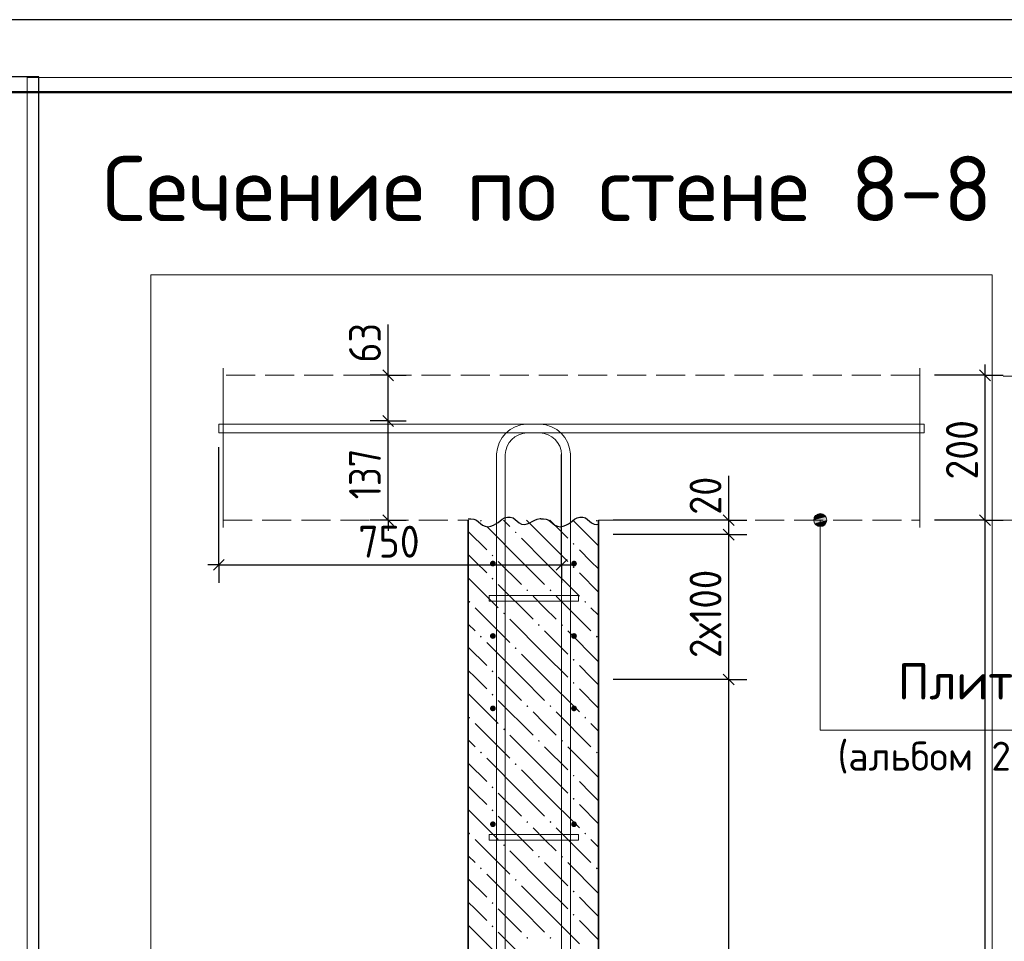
# Model space of a CAD drawing. Header units: millimetres. Extents: x 0 to 21005, y -5 to 14850.
# Tile 17 of 19: x 12385 to 15783, y 11668 to 14850. Entities that reach past the tile are written whole.
import ezdxf

# ---------------------------------------------------------------- set-up
doc = ezdxf.new("R2010")
doc.units = ezdxf.units.MM
doc.linetypes.add('______2', pattern=[135, 100, -35])
for name, color, linetype, lineweight in [('Standard', 7, 'Continuous', 25), ('Заголовок чертежа', 7, 'Continuous', 25), ('Позиционная метка диаметр_ шаг', 7, 'Continuous', 13), ('Позиционная метка линия выноска', 7, 'Continuous', 13), ('Примечания', 7, 'Continuous', 13), ('Стена фоновая арматура У1', 7, 'Continuous', 25), ('Стена фоновая арматура Х1', 7, 'Continuous', 25), ('Стена фоновая затяжка С-обр.', 7, 'Continuous', 25)]:
    doc.layers.add(name, color=color, linetype=linetype, lineweight=lineweight)
doc.layers.add('ЖБ Перекрытие верхний уровень', color=7, linetype='Continuous', lineweight=25, true_color=0xe0e0ff)
doc.layers.add('ЖБ Стена верхний уровень', color=7, linetype='Continuous', lineweight=25, true_color=0x006e00)
doc.layers.add('Размерная выноска', color=7, linetype='Continuous')
doc.styles.add('ISOCPEUR', font='txt')

msp = doc.modelspace()

# ---------------------------------------------------------------- hatches: boundary and pattern name
at = {"layer": 'ЖБ Стена верхний уровень', "linetype": 'Continuous', "lineweight": 18, "transparency": 33554687}
for points in [[(13973.4, 13119.9), (13975.6, 13122.2), (13977.6, 13122.2), (13979.9, 13119.9), (13976.6, 13116.7)], [(14373.4, 13119.9), (14375.6, 13122.2), (14377.6, 13122.2), (14379.9, 13119.9), (14376.6, 13116.7)], [(14093.4, 13079.9), (14096.6, 13083.2), (14099.9, 13079.9), (14096.6, 13076.7)], [(14293.4, 13039.9), (14296.6, 13043.2), (14299.9, 13039.9), (14296.6, 13036.7)], [(14013.4, 12999.9), (14016.6, 13003.2), (14019.9, 12999.9), (14016.6, 12996.7)], [(14293.4, 12959.9), (14296.6, 12963.2), (14299.9, 12959.9), (14296.6, 12956.7)], [(14013.4, 12919.9), (14016.6, 12923.2), (14019.9, 12919.9), (14016.6, 12916.7)], [(14133.4, 12879.9), (14136.6, 12883.2), (14139.8, 12879.9), (14136.6, 12876.7)], [(14213.4, 12879.9), (14216.6, 12883.2), (14219.9, 12879.9), (14216.6, 12876.7)], [(13933.4, 12839.9), (13936.6, 12843.2), (13939.8, 12839.9), (13936.6, 12836.7)], [(14333.4, 12839.9), (14336.6, 12843.2), (14339.8, 12839.9), (14336.6, 12836.7)], [(14053.4, 12799.9), (14056.6, 12803.2), (14059.9, 12799.9), (14056.6, 12796.7)], [(14173.4, 12759.9), (14176.6, 12763.2), (14179.9, 12759.9), (14176.6, 12756.7)], [(14253.4, 12759.9), (14256.6, 12763.2), (14259.9, 12759.9), (14256.6, 12756.7)], [(13973.4, 12719.9), (13976.6, 12723.2), (13979.9, 12719.9), (13976.6, 12716.7)], [(14373.4, 12719.9), (14376.6, 12723.2), (14379.9, 12719.9), (14376.6, 12716.7)], [(14093.4, 12679.9), (14096.6, 12683.2), (14099.9, 12679.9), (14096.6, 12676.7)], [(14293.4, 12639.9), (14296.6, 12643.2), (14299.9, 12639.9), (14296.6, 12636.7)], [(14013.4, 12599.9), (14016.6, 12603.2), (14019.9, 12599.9), (14016.6, 12596.7)], [(14293.4, 12559.9), (14296.6, 12563.2), (14299.9, 12559.9), (14296.6, 12556.7)], [(14013.4, 12519.9), (14016.6, 12523.2), (14019.9, 12519.9), (14016.6, 12516.7)], [(14133.4, 12479.9), (14136.6, 12483.2), (14139.8, 12479.9), (14136.6, 12476.7)], [(14213.4, 12479.9), (14216.6, 12483.2), (14219.9, 12479.9), (14216.6, 12476.7)], [(13933.4, 12439.9), (13936.6, 12443.2), (13939.8, 12439.9), (13936.6, 12436.7)], [(14333.4, 12439.9), (14336.6, 12443.2), (14339.8, 12439.9), (14336.6, 12436.7)], [(14053.4, 12399.9), (14056.6, 12403.2), (14059.9, 12399.9), (14056.6, 12396.7)], [(14173.4, 12359.9), (14176.6, 12363.2), (14179.9, 12359.9), (14176.6, 12356.7)], [(14253.4, 12359.9), (14256.6, 12363.2), (14259.9, 12359.9), (14256.6, 12356.7)], [(13973.4, 12319.9), (13976.6, 12323.2), (13979.9, 12319.9), (13976.6, 12316.7)], [(14373.4, 12319.9), (14376.6, 12323.2), (14379.9, 12319.9), (14376.6, 12316.7)], [(14093.4, 12279.9), (14096.6, 12283.2), (14099.9, 12279.9), (14096.6, 12276.7)], [(14293.4, 12239.9), (14296.6, 12243.2), (14299.9, 12239.9), (14296.6, 12236.7)], [(14013.4, 12199.9), (14016.6, 12203.2), (14019.9, 12199.9), (14016.6, 12196.7)], [(14293.4, 12159.9), (14296.6, 12163.2), (14299.9, 12159.9), (14296.6, 12156.7)], [(14013.4, 12119.9), (14016.6, 12123.2), (14019.9, 12119.9), (14016.6, 12116.7)], [(14133.4, 12079.9), (14136.6, 12083.2), (14139.8, 12079.9), (14136.6, 12076.7)], [(14213.4, 12079.9), (14216.6, 12083.2), (14219.9, 12079.9), (14216.6, 12076.7)], [(13933.4, 12039.9), (13936.6, 12043.2), (13939.8, 12039.9), (13936.6, 12036.7)], [(14333.4, 12039.9), (14336.6, 12043.2), (14339.8, 12039.9), (14336.6, 12036.7)], [(14053.4, 11999.9), (14056.6, 12003.2), (14059.9, 11999.9), (14056.6, 11996.7)], [(14173.4, 11959.9), (14176.6, 11963.2), (14179.9, 11959.9), (14176.6, 11956.7)], [(14253.4, 11959.9), (14256.6, 11963.2), (14259.9, 11959.9), (14256.6, 11956.7)], [(13973.4, 11919.9), (13976.6, 11923.2), (13979.9, 11919.9), (13976.6, 11916.7)], [(14373.4, 11919.9), (14376.6, 11923.2), (14379.9, 11919.9), (14376.6, 11916.7)], [(14093.4, 11879.9), (14096.6, 11883.2), (14099.9, 11879.9), (14096.6, 11876.7)], [(14293.4, 11839.9), (14296.6, 11843.2), (14299.9, 11839.9), (14296.6, 11836.7)], [(14013.4, 11799.9), (14016.6, 11803.2), (14019.9, 11799.9), (14016.6, 11796.7)], [(14293.4, 11759.9), (14296.6, 11763.2), (14299.9, 11759.9), (14296.6, 11756.7)], [(14013.4, 11719.9), (14016.6, 11723.2), (14019.9, 11719.9), (14016.6, 11716.7)], [(14133.4, 11679.9), (14136.6, 11683.2), (14139.8, 11679.9), (14136.6, 11676.7)], [(14213.4, 11679.9), (14216.6, 11683.2), (14219.9, 11679.9), (14216.6, 11676.7)]]:
    msp.add_hatch(color=7, dxfattribs=at).paths.add_polyline_path(points, flags=16)
at = {"layer": 'Позиционная метка линия выноска', "linetype": 'Continuous', "lineweight": 13, "transparency": 33554687}
for points in [[(15167.3, 13133.4), (15128.6, 13133.4), (15125.5, 13122.2)], [(15167.3, 13133.4), (15125.5, 13122.2), (15170.5, 13122.2)], [(15170.5, 13122.2), (15125.5, 13122.2), (15128.6, 13110.9)], [(15159.2, 13141.5), (15136.7, 13141.5), (15128.6, 13133.4)], [(15159.2, 13141.5), (15128.6, 13133.4), (15167.3, 13133.4)], [(15170.5, 13122.2), (15128.6, 13110.9), (15167.3, 13110.9)], [(15136.7, 13141.5), (15159.2, 13141.5), (15148, 13144.7)], [(15167.3, 13110.9), (15128.6, 13110.9), (15136.7, 13102.8)], [(15167.3, 13110.9), (15136.7, 13102.8), (15159.2, 13102.8)], [(15159.2, 13102.8), (15136.7, 13102.8), (15148, 13099.7)]]:
    msp.add_hatch(color=7, dxfattribs=at).paths.add_polyline_path(points)
at = {"layer": 'Стена фоновая арматура У1', "linetype": 'Continuous', "lineweight": 13, "transparency": 33554687}
for points in [[(14028, 12972.2), (14027.2, 12976), (14025.1, 12979.3), (14021.8, 12981.4), (14018, 12982.2), (14014.2, 12981.4), (14010.9, 12979.3), (14008.7, 12976), (14008, 12972.2), (14008.7, 12968.4), (14010.9, 12965.1), (14014.2, 12963), (14018, 12962.2), (14021.8, 12963), (14025.1, 12965.1), (14027.2, 12968.4)], [(14308, 12972.2), (14307.2, 12976), (14305.1, 12979.3), (14301.8, 12981.4), (14298, 12982.2), (14294.2, 12981.4), (14290.9, 12979.3), (14288.7, 12976), (14288, 12972.2), (14288.7, 12968.4), (14290.9, 12965.1), (14294.2, 12963), (14298, 12962.2), (14301.8, 12963), (14305.1, 12965.1), (14307.2, 12968.4)], [(14028, 12722.2), (14027.2, 12726), (14025.1, 12729.3), (14021.8, 12731.4), (14018, 12732.2), (14014.2, 12731.4), (14010.9, 12729.3), (14008.7, 12726), (14008, 12722.2), (14008.7, 12718.4), (14010.9, 12715.1), (14014.2, 12713), (14018, 12712.2), (14021.8, 12713), (14025.1, 12715.1), (14027.2, 12718.4)], [(14308, 12722.2), (14307.2, 12726), (14305.1, 12729.3), (14301.8, 12731.4), (14298, 12732.2), (14294.2, 12731.4), (14290.9, 12729.3), (14288.7, 12726), (14288, 12722.2), (14288.7, 12718.4), (14290.9, 12715.1), (14294.2, 12713), (14298, 12712.2), (14301.8, 12713), (14305.1, 12715.1), (14307.2, 12718.4)], [(14028, 12472.2), (14027.2, 12476), (14025.1, 12479.3), (14021.8, 12481.4), (14018, 12482.2), (14014.2, 12481.4), (14010.9, 12479.3), (14008.7, 12476), (14008, 12472.2), (14008.7, 12468.4), (14010.9, 12465.1), (14014.2, 12463), (14018, 12462.2), (14021.8, 12463), (14025.1, 12465.1), (14027.2, 12468.4)], [(14308, 12472.2), (14307.2, 12476), (14305.1, 12479.3), (14301.8, 12481.4), (14298, 12482.2), (14294.2, 12481.4), (14290.9, 12479.3), (14288.7, 12476), (14288, 12472.2), (14288.7, 12468.4), (14290.9, 12465.1), (14294.2, 12463), (14298, 12462.2), (14301.8, 12463), (14305.1, 12465.1), (14307.2, 12468.4)], [(14028, 12072.2), (14027.2, 12076), (14025.1, 12079.3), (14021.8, 12081.4), (14018, 12082.2), (14014.2, 12081.4), (14010.9, 12079.3), (14008.7, 12076), (14008, 12072.2), (14008.7, 12068.4), (14010.9, 12065.1), (14014.2, 12063), (14018, 12062.2), (14021.8, 12063), (14025.1, 12065.1), (14027.2, 12068.4)], [(14308, 12072.2), (14307.2, 12076), (14305.1, 12079.3), (14301.8, 12081.4), (14298, 12082.2), (14294.2, 12081.4), (14290.9, 12079.3), (14288.7, 12076), (14288, 12072.2), (14288.7, 12068.4), (14290.9, 12065.1), (14294.2, 12063), (14298, 12062.2), (14301.8, 12063), (14305.1, 12065.1), (14307.2, 12068.4)]]:
    msp.add_hatch(color=7, dxfattribs=at).paths.add_polyline_path(points)

# ---------------------------------------------------------------- linework, layer by layer
at = {"layer": 'Standard', "color": 7, "linetype": 'Continuous', "lineweight": 25, "transparency": 33554687}
for p, q in [((13675.1, 13603.4), (13637.6, 13640.9)), ((15735.7, 13603.4), (15698.2, 13640.9)), ((13675.1, 13445.9), (13637.6, 13483.4)), ((13675.1, 13103.4), (13637.6, 13140.9)), ((14850.6, 13103.4), (14813.1, 13140.9)), ((15735.7, 13103.4), (15698.2, 13140.9)), ((14850.6, 13053.4), (14813.1, 13090.9)), ((13053, 12949.1), (13090.5, 12986.6)), ((14236.6, 12949.1), (14274, 12986.6)), ((14850.6, 12553.4), (14813.1, 12590.9))]:
    msp.add_line(p, q, dxfattribs=at)
at = {"layer": 'Standard', "color": 7, "linetype": 'Continuous', "lineweight": -3, "transparency": 33554687}
for p, q in [((13656.4, 13622.2), (13656.4, 13659.7)), ((15716.9, 13622.2), (15716.9, 13659.7)), ((13656.4, 13464.7), (13656.4, 13622.2)), ((15716.9, 13122.2), (15716.9, 13622.2)), ((14831.9, 13122.2), (14831.9, 13159.7)), ((13656.4, 13122.2), (13656.4, 13084.7)), ((14831.9, 13072.2), (14831.9, 13122.2)), ((14831.9, 12572.2), (14831.9, 13072.2)), ((13071.7, 12967.8), (13034.2, 12967.8)), ((13071.7, 12967.8), (14255.3, 12967.8)), ((14255.3, 12967.8), (14292.8, 12967.8))]:
    msp.add_line(p, q, dxfattribs=at)
at = {"layer": 'Standard', "color": 251, "linetype": 'Continuous', "lineweight": -3, "true_color": 0x656565, "transparency": 33554687}
for p, q in [((13656.4, 13622.2), (13593.9, 13622.2)), ((13656.4, 13622.2), (13718.8, 13622.2)), ((13656.4, 13622.2), (13656.4, 13622.2)), ((15716.9, 13622.2), (15541.9, 13622.2)), ((15716.9, 13622.2), (15654.4, 13622.2)), ((15716.9, 13622.2), (15779.4, 13622.2)), ((13656.4, 13464.7), (13593.9, 13464.7)), ((13656.4, 13464.7), (13718.8, 13464.7)), ((13656.4, 13464.7), (13656.4, 13464.7)), ((13071.7, 12967.8), (13071.7, 13373.8)), ((13656.4, 13122.2), (13593.9, 13122.2)), ((13656.4, 13122.2), (13718.8, 13122.2)), ((13656.4, 13122.2), (13656.4, 13122.2)), ((14831.9, 13122.2), (14769.4, 13122.2)), ((14831.9, 13122.2), (14894.4, 13122.2)), ((15716.9, 13122.2), (15654.4, 13122.2)), ((15716.9, 13122.2), (15779.4, 13122.2)), ((14831.9, 13072.2), (14769.4, 13072.2)), ((14831.9, 13072.2), (14894.4, 13072.2)), ((13071.7, 12967.8), (13071.7, 13030.3)), ((14255.3, 12967.8), (14255.3, 13030.3)), ((13071.7, 12967.8), (13071.7, 12905.3)), ((14255.3, 12967.8), (14255.3, 12905.3)), ((14831.9, 12572.2), (14769.4, 12572.2)), ((14831.9, 12572.2), (14894.4, 12572.2))]:
    msp.add_line(p, q, dxfattribs=at)
at = {"layer": 'Standard', "color": 7, "linetype": 'Continuous', "lineweight": 13, "transparency": 33554687}
for p, q in [((15779.4, 13619.7), (16044.4, 13619.7)), ((15779.4, 13122.2), (16044.4, 13122.2))]:
    msp.add_line(p, q, dxfattribs=at)
at = {"layer": 'Standard', "color": 7, "linetype": 'Continuous', "lineweight": 25, "transparency": 33554687}
msp.add_lwpolyline([(0, 0), (21000, 0), (21000, 14850), (0, 14850), (0, 0)], close=True, dxfattribs=at)
at = {"layer": 'Standard', "color": 7, "linetype": 'Continuous', "lineweight": -3, "transparency": 33554687}
for points in [[(12450.3, 14652.6), (8905.4, 14652.6), (8905.4, 6442.4), (12450.3, 6442.4), (12450.3, 14652.6)], [(13656.4, 13122.2), (13656.4, 13143.4), (13656.4, 13143.4), (13656.4, 13464.7)], [(15716.9, 9387.6), (15716.9, 9407), (15716.9, 9407), (15716.9, 13122.2)], [(14831.9, 9387.6), (14831.9, 9404.2), (14831.9, 9404.2), (14831.9, 12572.2)]]:
    msp.add_lwpolyline(points, dxfattribs=at)
at = {"layer": 'Standard', "color": 7, "linetype": 'Continuous', "lineweight": 13, "transparency": 33554687}
msp.add_lwpolyline([(21005, 14650), (12410.3, 14650), (12410.3, 9387.6), (21005, 9387.6)], dxfattribs=at)
at = {"layer": 'Standard', "color": 7, "linetype": 'Continuous', "lineweight": 50, "transparency": 33554687}
msp.add_lwpolyline([(1000, 14600), (20750, 14600), (20750, 250), (1000, 250), (1000, 14600)], close=True, dxfattribs=at)
at = {"layer": 'Standard', "color": 254, "linetype": 'Continuous', "lineweight": 13, "true_color": 0xc4c4ff, "transparency": 33554687}
msp.add_lwpolyline([(15741.9, 9387.6), (15741.9, 13969.6), (12836.9, 13969.6), (12836.9, 9387.6)], dxfattribs=at)
at = {"layer": 'Standard', "color": 251, "linetype": 'Continuous', "lineweight": -3, "true_color": 0x656565, "transparency": 33554687}
for points in [[(14255.3, 12967.8), (14255.3, 13137.3), (14255.3, 13137.3), (14255.3, 13348.8)], [(14831.9, 13122.2), (14823.4, 13122.2), (14823.4, 13122.2), (14433, 13122.2)], [(15716.9, 13122.2), (15708.4, 13122.2), (15708.4, 13122.2), (15541.9, 13122.2)], [(14831.9, 13072.2), (14823.4, 13072.2), (14823.4, 13072.2), (14433, 13072.2)], [(14831.9, 12572.2), (14823.4, 12572.2), (14823.4, 12572.2), (14823.4, 12572.2), (14823.4, 12572.2), (14433, 12572.2)]]:
    msp.add_lwpolyline(points, dxfattribs=at)
at = {"layer": 'ЖБ Перекрытие верхний уровень', "color": 7, "linetype": '______2', "lineweight": 18, "transparency": 33554687}
for p, q in [((15491.9, 13622.2), (13086.9, 13622.2)), ((13086.9, 13122.2), (13933, 13122.2)), ((14383, 13122.2), (15491.9, 13122.2))]:
    msp.add_line(p, q, dxfattribs=at)
at = {"layer": 'ЖБ Стена верхний уровень', "color": 7, "linetype": 'Continuous', "lineweight": 35, "transparency": 33554687}
for p, q in [((13933, 13122.2), (13933, 9387.6)), ((14383, 9387.6), (14383, 13122.2))]:
    msp.add_line(p, q, dxfattribs=at)
at = {"layer": 'ЖБ Стена верхний уровень', "color": 9, "linetype": 'Continuous', "lineweight": 18, "true_color": 0xc7c7c7, "transparency": 33554687}
for p, q in [((14054.3, 13122.2), (14076.6, 13099.9)), ((14196.6, 13059.9), (14134.3, 13122.2)), ((14214.3, 13122.2), (14276.6, 13059.9)), ((14294.3, 13122.2), (14383, 13033.5)), ((14116.6, 12979.9), (13996.6, 13099.9)), ((13933, 13083.5), (13996.6, 13019.9)), ((14116.6, 13059.9), (14196.6, 12979.9)), ((14196.6, 13059.9), (14276.6, 12979.9)), ((14356.6, 12979.9), (14316.6, 13019.9)), ((13956.6, 12979.9), (13933, 13003.5)), ((13996.6, 12939.9), (13956.6, 12979.9)), ((14036.6, 12979.9), (14116.6, 12899.9)), ((14116.6, 12979.9), (14196.6, 12899.9)), ((14196.6, 12979.9), (14316.6, 12859.9)), ((14383, 12953.5), (14356.6, 12979.9)), ((13933, 12923.5), (14036.6, 12819.9)), ((14316.6, 12939.9), (14383, 12873.5)), ((14036.6, 12899.9), (14156.6, 12779.9)), ((14196.6, 12819.9), (14156.6, 12859.9)), ((14236.6, 12859.9), (14356.6, 12739.9)), ((13956.6, 12819.9), (14076.6, 12699.9)), ((14236.6, 12779.9), (14196.6, 12819.9)), ((14356.6, 12819.9), (14383, 12793.5)), ((14196.6, 12659.9), (14076.6, 12779.9)), ((13933, 12763.5), (13956.6, 12739.9)), ((14196.6, 12739.9), (14276.6, 12659.9)), ((14276.6, 12739.9), (14383, 12633.5)), ((13933, 12683.5), (13996.6, 12619.9)), ((14116.6, 12579.9), (13996.6, 12699.9)), ((14116.6, 12659.9), (14196.6, 12579.9)), ((14196.6, 12659.9), (14276.6, 12579.9)), ((14356.6, 12579.9), (14316.6, 12619.9)), ((13956.6, 12579.9), (13933, 12603.5)), ((13996.6, 12539.9), (13956.6, 12579.9)), ((14036.6, 12579.9), (14116.6, 12499.9)), ((14116.6, 12579.9), (14196.6, 12499.9)), ((14196.6, 12579.9), (14316.6, 12459.9)), ((14383, 12553.5), (14356.6, 12579.9)), ((13933, 12523.5), (14036.6, 12419.9)), ((14316.6, 12539.9), (14383, 12473.5)), ((14036.6, 12499.9), (14156.6, 12379.9)), ((14196.6, 12419.9), (14156.6, 12459.9)), ((14236.6, 12459.9), (14356.6, 12339.9)), ((13956.6, 12419.9), (14076.6, 12299.9)), ((14236.6, 12379.9), (14196.6, 12419.9)), ((14356.6, 12419.9), (14383, 12393.5)), ((14196.6, 12259.9), (14076.6, 12379.9)), ((13933, 12363.5), (13956.6, 12339.9)), ((14196.6, 12339.9), (14276.6, 12259.9)), ((14276.6, 12339.9), (14383, 12233.5)), ((13933, 12283.5), (13996.6, 12219.9)), ((14116.6, 12179.9), (13996.6, 12299.9)), ((14116.6, 12259.9), (14196.6, 12179.9)), ((14196.6, 12259.9), (14276.6, 12179.9)), ((13956.6, 12179.9), (13933, 12203.5)), ((14356.6, 12179.9), (14316.6, 12219.9)), ((13996.6, 12139.9), (13956.6, 12179.9)), ((14036.6, 12179.9), (14116.6, 12099.9)), ((14116.6, 12179.9), (14196.6, 12099.9)), ((14196.6, 12179.9), (14316.6, 12059.9)), ((14383, 12153.5), (14356.6, 12179.9)), ((14316.6, 12139.9), (14383, 12073.5)), ((13933, 12123.5), (14036.6, 12019.9)), ((14036.6, 12099.9), (14156.6, 11979.9)), ((14196.6, 12019.9), (14156.6, 12059.9)), ((14236.6, 12059.9), (14356.6, 11939.9)), ((13956.6, 12019.9), (14076.6, 11899.9)), ((14236.6, 11979.9), (14196.6, 12019.9)), ((14356.6, 12019.9), (14383, 11993.5)), ((14196.6, 11859.9), (14076.6, 11979.9)), ((13933, 11963.5), (13956.6, 11939.9)), ((14196.6, 11939.9), (14276.6, 11859.9)), ((14276.6, 11939.9), (14383, 11833.5)), ((14116.6, 11779.9), (13996.6, 11899.9)), ((13933, 11883.5), (13996.6, 11819.9)), ((14116.6, 11859.9), (14196.6, 11779.9)), ((14196.6, 11859.9), (14276.6, 11779.9)), ((13956.6, 11779.9), (13933, 11803.5)), ((14356.6, 11779.9), (14316.6, 11819.9)), ((13996.6, 11739.9), (13956.6, 11779.9)), ((14036.6, 11779.9), (14116.6, 11699.9)), ((14116.6, 11779.9), (14196.6, 11699.9)), ((14196.6, 11779.9), (14316.6, 11659.9)), ((14383, 11753.5), (14356.6, 11779.9)), ((14316.6, 11739.9), (14383, 11673.5)), ((13933, 11723.5), (14036.6, 11619.9)), ((14036.6, 11699.9), (14156.6, 11579.9))]:
    msp.add_line(p, q, dxfattribs=at)
at = {"layer": 'Позиционная метка линия выноска', "color": 7, "linetype": 'Continuous', "lineweight": 13, "transparency": 33554687}
for p, q in [((15125.5, 13122.2), (15125.5, 13122.2)), ((15148, 13144.7), (15148, 13144.7)), ((15170.5, 13122.2), (15170.5, 13122.2)), ((15148, 13099.7), (15148, 13099.7))]:
    msp.add_line(p, q, dxfattribs=at)
msp.add_lwpolyline([(15148, 13122.2), (15148, 12397.2), (16747.8, 12397.2)], dxfattribs=at)
msp.add_circle((15148, 13122.2), 22.5, dxfattribs=at)
at = {"layer": 'Примечания', "color": 7, "linetype": 'Continuous', "lineweight": 25, "transparency": 33554687}
for points in [[(13933, 13126.6), (13942.2, 13126.7), (13952.2, 13125.3), (13961.2, 13122), (13968.5, 13116.5), (13974.7, 13110), (13982, 13104.6), (13991.2, 13101.3), (14001, 13099.3), (14010.7, 13101.5), (14019.7, 13105), (14028.5, 13109.1), (14036, 13114.4), (14043, 13120.2), (14050, 13125.9), (14058.5, 13130.3), (14068, 13132.8), (14078, 13132.4), (14087.7, 13129.8), (14095, 13124.4), (14101.5, 13118.2), (14108.5, 13112.5), (14117, 13108.2), (14127, 13107.3), (14136.7, 13109.6), (14145.5, 13113.4), (14154, 13117.7), (14162.7, 13121.8), (14171.2, 13125.9), (14181, 13127.8), (14183, 13128)], [(14183, 13126.6), (14192.2, 13126.7), (14202.2, 13125.3), (14211.2, 13122), (14218.5, 13116.5), (14224.7, 13110), (14232, 13104.6), (14241.2, 13101.3), (14251, 13099.3), (14260.7, 13101.5), (14269.7, 13105), (14278.5, 13109.1), (14286, 13114.4), (14293, 13120.2), (14300, 13125.9), (14308.5, 13130.3), (14318, 13132.8), (14328, 13132.4), (14337.7, 13129.8), (14345, 13124.4), (14351.5, 13118.2), (14358.5, 13112.5), (14367, 13108.2), (14377, 13107.3), (14383, 13108.7)]]:
    msp.add_lwpolyline(points, dxfattribs=at)
at = {"layer": 'Размерная выноска', "color": 7, "linetype": 'Continuous', "lineweight": -3, "transparency": 33554687}
for p, q in [((13656.4, 13622.2), (13656.4, 13797.2)), ((14831.9, 13122.2), (14831.9, 13274.7))]:
    msp.add_line(p, q, dxfattribs=at)
at = {"layer": 'Размерная выноска', "color": 7, "linetype": 'Continuous', "lineweight": 13, "transparency": 33554687}
for p, q in [((13086.9, 13097.2), (13086.9, 13647.2)), ((15491.9, 13647.2), (15491.9, 13097.2))]:
    msp.add_line(p, q, dxfattribs=at)
at = {"layer": 'Стена фоновая арматура Х1', "color": 7, "linetype": 'Continuous', "lineweight": 18, "transparency": 33554687}
for points in [[(14255.3, 9387.6), (14255.3, 13348.8), (14253.3, 13362.9), (14248.6, 13377.2), (14241.3, 13390.2), (14232.4, 13400.9), (14221.8, 13409.8), (14208.7, 13417.1), (14194.4, 13421.8), (14180.3, 13423.8), (13071.9, 13423.8), (13071.9, 13453.8), (14182.4, 13453.8), (14201.2, 13451.2), (14220.8, 13444.7), (14238.9, 13434.6), (14253.7, 13422.2), (14266.1, 13407.3), (14276.2, 13389.3), (14282.7, 13369.7), (14285.3, 13350.9), (14285.3, 9387.6)], [(14030.7, 9387.6), (14030.7, 13350.9), (14033.3, 13369.7), (14039.8, 13389.3), (14049.9, 13407.3), (14062.3, 13422.2), (14077.1, 13434.6), (14095.2, 13444.7), (14114.7, 13451.2), (14133.6, 13453.8), (15506.9, 13453.8), (15506.9, 13423.8), (14135.7, 13423.8), (14121.6, 13421.8), (14107.3, 13417.1), (14094.2, 13409.8), (14083.6, 13400.9), (14074.7, 13390.2), (14067.3, 13377.2), (14062.6, 13362.9), (14060.7, 13348.8), (14060.7, 9387.6)]]:
    msp.add_lwpolyline(points, dxfattribs=at)
at = {"layer": 'Стена фоновая затяжка С-обр.', "color": 98, "linetype": 'Continuous', "lineweight": 13, "true_color": 0x005000, "transparency": 33554687}
for points in [[(14005.6, 12862.2), (14313.1, 12862.2), (14313.1, 12842.2), (14005.6, 12842.2), (14005.6, 12862.2)], [(14005.6, 12037.2), (14313.1, 12037.2), (14313.1, 12017.2), (14005.6, 12017.2), (14005.6, 12037.2)]]:
    msp.add_lwpolyline(points, dxfattribs=at)

# ---------------------------------------------------------------- texts
at = {"layer": 'Standard', "color": 7, "linetype": 'Continuous', "lineweight": 25, "transparency": 33554687, "char_height": 110, "attachment_point": 7, "rotation": 90, "style": 'ISOCPEUR'}
for s, insert, width in [('\\W0.87;63', (13631.4, 13665.9), 201.97), ('\\W0.91;200', (15691.9, 13262.2), 280.99), ('\\W0.83;137', (13631.4, 13194.4), 254.286), ('\\W0.87;20', (14806.9, 13140.9), 201.962), ('\\W0.89;2х100', (14806.9, 12646.2), 411.774)]:
    msp.add_mtext(s, dxfattribs=dict(at, insert=insert, width=width))
at = {"layer": 'Standard', "color": 7, "linetype": 'Continuous', "lineweight": 25, "transparency": 33554687, "insert": (13553.5, 12992.8), "char_height": 110, "width": 280.994, "attachment_point": 7, "style": 'ISOCPEUR'}
msp.add_mtext('\\W0.91;750', dxfattribs=at)
at = {"layer": 'Standard', "color": 7, "linetype": 'Continuous', "lineweight": 18, "transparency": 33554687, "insert": (15207.8, 12247.4), "char_height": 100, "width": 1588.382, "attachment_point": 7, "style": 'ISOCPEUR'}
msp.add_mtext('\\W0.99;(альбом 24-04-КЖ.2-6.2)', dxfattribs=at)
at = {"layer": 'Заголовок чертежа', "color": 7, "linetype": 'Continuous', "lineweight": 50, "transparency": 33554687, "insert": (12670.7, 14154.4), "char_height": 225, "width": 3214.074, "attachment_point": 7, "style": 'ISOCPEUR'}
msp.add_mtext('\\W0.99;Сечение по стене 8-8', dxfattribs=at)
at = {"layer": 'Позиционная метка диаметр_ шаг', "color": 7, "linetype": 'Continuous', "lineweight": 25, "transparency": 33554687, "insert": (15416, 12468.8), "char_height": 125, "width": 1360.57, "attachment_point": 7, "style": 'ISOCPEUR'}
msp.add_mtext('\\W0.98;Плита покрытия', dxfattribs=at)

doc.saveas('drawing.dxf')
